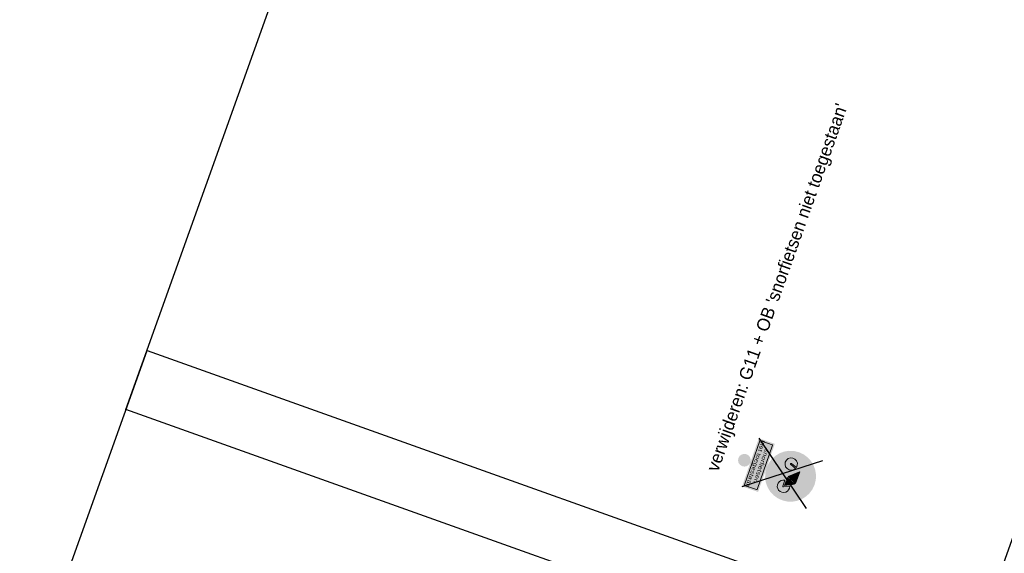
# Model space of a CAD drawing. Header units: metres. Extents: x 136326 to 138181, y 453212 to 454732.
# Tile 6 of 55: x 136384 to 136442, y 453401 to 453432. Entities that reach past the tile are written whole.
import ezdxf

# ---------------------------------------------------------------- set-up
doc = ezdxf.new("R2010")
doc.units = ezdxf.units.M
doc.layers.add('-DR-alg-bladkaders viewports', color=7, linetype='Continuous')
doc.layers.add('-DR-nw-inr-bebording-txt', color=2, linetype='Continuous')
doc.layers.add('mob_bebording', color=7, linetype='Continuous', lineweight=0)
doc.styles.add('eurostile', font='txt')
doc.styles.add('Style-Verkeersborden', font='Verkeersborden.shx')

# ---------------------------------------------------------------- blocks, each defined once
blk = doc.blocks.new('bord_G11')
at = {"layer": 'mob_bebording', "linetype": 'Continuous', "lineweight": 0}
h = blk.add_hatch(color=170, dxfattribs=at)
edge = h.paths.add_edge_path()
edge.add_arc((0, 0.2999999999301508), 0.3, 0, 360)
edge = h.paths.add_edge_path(flags=17)
edge.add_arc((0, 0.2999999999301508), 0.29, 0, 360)
h = blk.add_hatch(color=254, dxfattribs=at)
edge = h.paths.add_edge_path()
edge.add_arc((0, 0.2999999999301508), 0.29, 0, 360)
edge = h.paths.add_edge_path()
edge.add_arc((0, 0.2999999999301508), 0.28, 0, 360)
h = blk.add_hatch(color=170, dxfattribs=at)
edge = h.paths.add_edge_path()
edge.add_arc((0, 0.2999999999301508), 0.28, 0, 360)
h.paths.add_polyline_path([(0.1066745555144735, 0.3422153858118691, -3.032803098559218), (0.0516394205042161, 0.2531666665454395), (0.01024137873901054, 0.2531666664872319), (-0.09083430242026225, 0.3659049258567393), (-0.1006419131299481, 0.3399436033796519, -0.7991742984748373), (-0.1384922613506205, 0.1724999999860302), (-0.1384939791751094, 0.1724999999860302, -1.149504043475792), (-0.1143621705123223, 0.345126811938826), (-0.08244699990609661, 0.4296081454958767, -0.3119658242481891), (-0.06186661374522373, 0.4438333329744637), (-0.03300000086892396, 0.4438333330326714), (-0.03300000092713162, 0.4291666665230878), (-0.06186661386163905, 0.4291666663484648, 0.3119658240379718), (-0.06872674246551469, 0.4244249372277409), (-0.07801690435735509, 0.3998333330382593), (0.06860535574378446, 0.3998333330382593), (0.07525175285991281, 0.4144999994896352), (0.04735410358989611, 0.4144999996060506, -1.000000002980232), (0.04735410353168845, 0.4291666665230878), (0.1133541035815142, 0.4291666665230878), (0.1133541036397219, 0.4144999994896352), (0.09135410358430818, 0.4144999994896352), (0.0814547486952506, 0.3926549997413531)], flags=17)
h = blk.add_hatch(color=254, dxfattribs=at)
h.paths.add_polyline_path([(0.04735410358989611, 0.4291666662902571, 1.000000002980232), (0.04735410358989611, 0.4144999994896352), (0.07525175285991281, 0.4144999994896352), (0.06860535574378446, 0.3998333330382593), (-0.07801690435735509, 0.3998333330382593), (-0.06872674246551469, 0.4244249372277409, -0.3119658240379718), (-0.06186661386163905, 0.4291666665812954), (-0.03300000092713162, 0.4291666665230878), (-0.03300000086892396, 0.4438333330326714), (-0.06186661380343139, 0.4438333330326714, 0.3119658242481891), (-0.08244699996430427, 0.4296081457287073), (-0.1143621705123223, 0.345126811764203, 1.149504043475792), (-0.1384939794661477, 0.1724999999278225), (-0.1384922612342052, 0.1724999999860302, 0.7991742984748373), (-0.1006419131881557, 0.3399436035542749), (-0.09083430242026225, 0.3659049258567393), (0.01024137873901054, 0.2531666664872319), (0.05163942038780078, 0.2531666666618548, 3.032803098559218), (0.1066745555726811, 0.3422153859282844), (0.0814547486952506, 0.3926549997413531), (0.09135410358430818, 0.4144999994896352), (0.1133541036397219, 0.4144999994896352), (0.1133541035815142, 0.4291666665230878)])
h.paths.add_polyline_path([(0.06636758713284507, 0.2678333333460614, -0.2306687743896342), (0.1001429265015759, 0.3224829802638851), (0.1274677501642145, 0.2678333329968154)])
h.paths.add_polyline_path([(-0.131632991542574, 0.2579083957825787), (-0.1058468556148, 0.3261658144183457, -19.94987439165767), (-0.1195671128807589, 0.3313490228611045), (-0.1453532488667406, 0.2630916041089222, 1.000000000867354)])
h.paths.add_polyline_path([(0.0935562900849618, 0.3356562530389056, 0.2394999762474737), (0.0516394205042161, 0.2678333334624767), (0.02489013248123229, 0.2678333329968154), (0.07365871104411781, 0.3754514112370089)])
h.paths.add_polyline_path([(0.1458924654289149, 0.2637795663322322), (0.1132611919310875, 0.3290421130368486, -2.949570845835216), (0.06636758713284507, 0.2531666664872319), (0.1393333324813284, 0.2531666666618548, 0.5575365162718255)])
h.paths.add_polyline_path([(0.01147455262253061, 0.2737622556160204), (-0.08499473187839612, 0.3813626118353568), (-0.08355764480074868, 0.3851666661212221), (0.0619589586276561, 0.3851666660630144)])
blk.add_hatch(color=170, dxfattribs=at).paths.add_polyline_path([(0.0619589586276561, 0.3851666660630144), (-0.08355764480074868, 0.3851666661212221), (-0.08499473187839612, 0.3813626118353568), (0.01147455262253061, 0.2737622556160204)])
at = {"layer": 'mob_bebording', "linetype": 'Continuous', "lineweight": 0, "extrusion": (0, 0, -1)}
h = blk.add_hatch(color=170, dxfattribs=at)
edge = h.paths.add_edge_path()
edge.add_ellipse((-0.1393333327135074, 0.26050000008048), major_axis=(-0.08800000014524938, 0), ratio=1, start_angle=184.7801917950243, end_angle=238.6547569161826)
edge.add_line((-0.0935562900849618, 0.3356562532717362), (-0.07365871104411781, 0.3754514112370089))
edge.add_line((-0.07365871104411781, 0.3754514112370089), (-0.02489013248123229, 0.2678333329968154))
edge.add_line((-0.02489013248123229, 0.2678333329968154), (-0.05163942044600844, 0.2678333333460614))
at = {"layer": 'mob_bebording', "linetype": 'Continuous', "lineweight": 0, "extrusion": (0, 0, -0.9999999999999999)}
h = blk.add_hatch(color=170, dxfattribs=at)
edge = h.paths.add_edge_path()
edge.add_line((0.1058468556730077, 0.326165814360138), (0.131632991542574, 0.2579083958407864))
edge.add_ellipse((0.1384931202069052, 0.2605000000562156), major_axis=(-0.007333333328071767, 0), ratio=1, start_angle=20.69545112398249, end_angle=200.6954512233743)
edge.add_line((0.1453532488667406, 0.2630916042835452), (0.1195671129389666, 0.3313490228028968))
edge.add_ellipse((0.1384931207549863, 0.2605000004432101), major_axis=(-0.07333333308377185, 0), ratio=1, start_angle=-63.56537827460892, end_angle=284.9562807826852, ccw=False)
at = {"layer": 'mob_bebording', "linetype": 'Continuous', "lineweight": 0}
h = blk.add_hatch(color=170, dxfattribs=at)
edge = h.paths.add_edge_path()
edge.add_arc((0.1393333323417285, 0.26049999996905), 0.0733333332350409, 122.304221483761, 174.2608293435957)
edge.add_line((0.06636758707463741, 0.2678333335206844), (0.1274677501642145, 0.2678333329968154))
edge.add_line((0.1274677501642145, 0.2678333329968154), (0.1001429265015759, 0.3224829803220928))
at = {"layer": 'mob_bebording', "linetype": 'Continuous', "lineweight": 0, "extrusion": (0, 0, -0.9999999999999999)}
h = blk.add_hatch(color=170, dxfattribs=at)
edge = h.paths.add_edge_path()
edge.add_ellipse((-0.1393333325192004, 0.2604999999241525), major_axis=(-0.007333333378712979, 0), ratio=1, start_angle=-26.56505186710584, end_angle=89.99999938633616)
edge.add_line((-0.1393333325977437, 0.2531666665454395), (-0.06636758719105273, 0.2531666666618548))
edge.add_ellipse((-0.1393333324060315, 0.2604999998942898), major_axis=(-0.07333333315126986, 0), ratio=1, start_angle=-110.82588064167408, end_angle=174.2608295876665, ccw=False)
edge.add_line((-0.1132611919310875, 0.329042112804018), (-0.1458924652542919, 0.2637795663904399))
at = {"layer": 'mob_bebording', "color": 5, "linetype": 'Continuous', "lineweight": 0, "flags": 128}
blk.add_lwpolyline([(0.0619589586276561, 0.3851666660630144), (-0.08355764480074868, 0.3851666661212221), (-0.08499473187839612, 0.3813626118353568), (0.01147455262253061, 0.2737622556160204)], close=True, dxfattribs=at)
for points in [[(0.05163942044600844, 0.2678333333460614, -0.2394999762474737), (0.0935562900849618, 0.3356562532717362), (0.07365871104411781, 0.3754514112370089), (0.02489013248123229, 0.2678333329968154)], [(-0.1058468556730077, 0.326165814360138), (-0.131632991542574, 0.2579083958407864, -1.000000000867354), (-0.1453532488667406, 0.2630916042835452), (-0.1195671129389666, 0.3313490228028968, 19.94987439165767)], [(0.1458924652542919, 0.2637795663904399, -0.5575365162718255), (0.1393333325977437, 0.2531666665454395), (0.06636758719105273, 0.2531666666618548, 2.949570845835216), (0.1132611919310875, 0.329042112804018)], [(0.1001429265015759, 0.3224829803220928, 0.2306687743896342), (0.06636758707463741, 0.2678333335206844), (0.1274677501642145, 0.2678333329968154)]]:
    blk.add_lwpolyline(points, format="xyb", close=True, dxfattribs=at)
blk = doc.blocks.new('bord_OB-L-WK-2R_3')
at = {"layer": 'mob_bebording', "linetype": 'Continuous', "lineweight": 0}
h = blk.add_hatch(color=254, dxfattribs=at)
h.paths.add_polyline_path([(0.2999999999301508, -0.200000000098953), (-0.2999999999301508, -0.2000000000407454), (-0.2999999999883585, -2.91038304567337e-11), (0, 0), (0.2999999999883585, -2.91038304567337e-11)])
h.paths.add_polyline_path([(-0.2899999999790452, -0.17500000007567), (-0.2900000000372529, -0.02500000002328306, -0.414213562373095), (-0.2750000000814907, -0.01000000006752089), (0.2749999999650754, -0.01000000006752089, -0.414213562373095), (0.2899999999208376, -0.02499999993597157), (0.2899999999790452, -0.17500000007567, -0.414213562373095), (0.2749999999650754, -0.1899999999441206), (-0.2750000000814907, -0.1900000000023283, -0.414213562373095)], flags=17)
h = blk.add_hatch(color=7, dxfattribs=at)
h.paths.add_polyline_path([(-0.2750000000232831, -0.190000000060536), (0.2749999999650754, -0.190000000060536, 0.414213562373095), (0.2899999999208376, -0.1750000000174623), (0.2899999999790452, -0.02500000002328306, 0.414213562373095), (0.2749999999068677, -0.009999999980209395), (-0.2750000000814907, -0.009999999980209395, 0.414213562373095), (-0.2900000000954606, -0.02500000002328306), (-0.2900000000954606, -0.1750000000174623, 0.414213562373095)])
h.paths.add_polyline_path([(-0.2800000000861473, -0.02499999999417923, -0.414213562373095), (-0.2750000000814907, -0.02000000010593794), (0.2749999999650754, -0.02000000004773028, -0.414213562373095), (0.279999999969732, -0.02500000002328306), (0.279999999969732, -0.1750000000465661, -0.414213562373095), (0.2749999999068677, -0.1800000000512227), (-0.2750000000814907, -0.1799999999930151, -0.414213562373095), (-0.2800000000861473, -0.17500000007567)])
h = blk.add_hatch(color=254, dxfattribs=at)
edge = h.paths.add_edge_path()
edge.add_line((-0.2750000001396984, -0.1800000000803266), (0.2749999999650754, -0.1800000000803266))
edge.add_arc((0.2749999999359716, -0.1750000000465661), 0.005000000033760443, 270.0000003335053, 360.0000003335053)
edge.add_line((0.279999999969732, -0.1750000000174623), (0.279999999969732, -0.02500000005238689))
edge.add_arc((0.2749999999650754, -0.02500000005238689), 0.005000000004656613, 0, 90)
edge.add_line((0.2749999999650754, -0.02000000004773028), (-0.2750000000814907, -0.01999999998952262))
edge.add_arc((-0.2750000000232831, -0.02500000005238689), 0.005000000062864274, 90.00000066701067, 180.0000006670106)
edge.add_line((-0.2800000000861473, -0.02500000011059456), (-0.2800000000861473, -0.17500000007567))
edge.add_arc((-0.2750000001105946, -0.1750000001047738), 0.004999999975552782, 179.9999996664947, 269.9999996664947)
at = {"layer": 'mob_bebording', "color": 254, "linetype": 'Continuous', "lineweight": 0, "flags": 128}
blk.add_lwpolyline([(-0.2750000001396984, -0.1800000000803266), (0.2749999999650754, -0.1800000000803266, 0.414213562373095), (0.279999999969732, -0.1750000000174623), (0.279999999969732, -0.02500000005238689, 0.414213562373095), (0.2749999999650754, -0.02000000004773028), (-0.2750000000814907, -0.01999999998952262, 0.414213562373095), (-0.2800000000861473, -0.02500000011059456), (-0.2800000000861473, -0.17500000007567, 0.414213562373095)], format="xyb", close=True, dxfattribs=at)
at = {"layer": 'mob_bebording', "color": 7, "linetype": 'Continuous', "lineweight": 0, "insert": (-5.820766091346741e-11, -0.1083333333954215), "char_height": 0.04999999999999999, "attachment_point": 5, "line_spacing_factor": 0.8399999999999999, "style": 'Style-Verkeersborden'}
blk.add_mtext('\\H1x;\\W1.2;\\T1.075;snorfietsen\\Pniet toegestaan', dxfattribs=at)

msp = doc.modelspace()

# ---------------------------------------------------------------- hatches: boundary and pattern name
at = {"layer": 'mob_bebording', "linetype": 'Continuous', "lineweight": 0}
h = msp.add_hatch(color=251, dxfattribs=at)
edge = h.paths.add_edge_path(flags=0)
edge.add_arc((136426.3614938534, 453406.2797486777), 0.375, 0, 360)

# ---------------------------------------------------------------- linework, layer by layer
at = {"layer": '-DR-alg-bladkaders viewports'}
for points in [[(136504.073846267, 453575.0052933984), (136438.6286932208, 453391.865342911), (136389.9541732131, 453409.2592070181), (136455.3993262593, 453592.3991575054)], [(136439.8756383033, 453395.3547603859), (136374.4304852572, 453212.2148098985), (136325.7559652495, 453229.6086740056), (136391.2011182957, 453412.7486244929)]]:
    msp.add_lwpolyline(points, close=True, dxfattribs=at)
at = {"layer": 'mob_bebording', "color": 10, "lineweight": 30}
for p, q in [((136427.2075846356, 453407.5738886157), (136430.0028297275, 453403.4282064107)), ((136426.2239526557, 453404.7397276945), (136430.9864617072, 453406.2623673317))]:
    msp.add_line(p, q, dxfattribs=at)

# ---------------------------------------------------------------- block references
at = {"layer": 'mob_bebording', "color": 254, "linetype": 'Continuous', "lineweight": 0, "xscale": 4.999999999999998, "yscale": 4.999999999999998, "zscale": 4.999999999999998, "rotation": 250.8600116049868}
msp.add_blockref('bord_OB-L-WK-2R_3', (136427.6604889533, 453405.8289308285), dxfattribs=at)
at = {"layer": 'mob_bebording', "color": 5, "linetype": 'Continuous', "lineweight": 0, "xscale": 4.999999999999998, "yscale": 4.999999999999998, "zscale": 4.999999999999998, "rotation": 250.8602537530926}
msp.add_blockref('bord_G11', (136427.6604847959, 453405.828918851), dxfattribs=at)

# ---------------------------------------------------------------- texts
at = {"layer": '-DR-nw-inr-bebording-txt', "style": 'eurostile'}
msp.add_text("verwijderen: G11 + OB 'snorfietsen niet toegestaan'", height=0.75, rotation=70.5, dxfattribs=at).set_placement((136424.807728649, 453405.5562915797))

doc.saveas('drawing.dxf')
